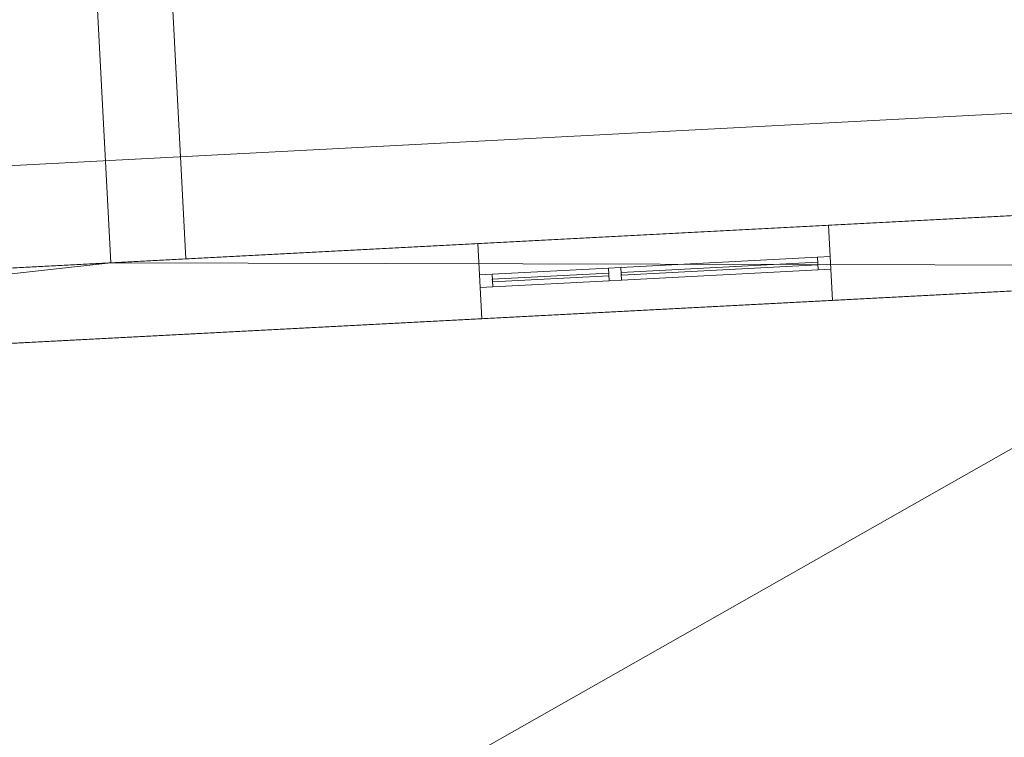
# Model space of a CAD drawing. Header units: millimetres. Extents: x -430348 to -225823, y -86243 to 5084.
# Tile 220 of 256: x -386947 to -383020, y -57831 to -54967. Entities that reach past the tile are written whole.
import ezdxf

# ---------------------------------------------------------------- set-up
doc = ezdxf.new("R2010")
doc.units = ezdxf.units.MM
for name, color, linetype, lineweight in [('A-GLAZ-CURT', 52, 'Continuous', 9), ('A-GLAZ-CWMG', 51, 'Continuous', 9), ('A-ROOF', 132, 'Continuous', 9), ('A-WALL', 113, 'Continuous', 9)]:
    doc.layers.add(name, color=color, linetype=linetype, lineweight=lineweight)

# ---------------------------------------------------------------- blocks, each defined once
blk = doc.blocks.new('System Panel - Glazed-566654-_3D_ Copy 1')
at = {"layer": 'A-GLAZ-CURT', "transparency": 33554471}
mesh = blk.add_polyface(dxfattribs=at)
corners = [(-392.5, 5), (-392.5, 5, 885), (392.5, 5, 885), (392.5, 5)]
mesh.append_faces([[corners[k] for k in face] for face in [(2, 3, 0, 1)]])
mesh = blk.add_polyface(dxfattribs=at)
corners = [(392.5, -5), (-392.5, -5), (-392.5, 5), (392.5, 5)]
mesh.append_faces([[corners[k] for k in face] for face in [(3, 0, 1, 2)]])
mesh = blk.add_polyface(dxfattribs=at)
corners = [(-392.5, -5, 885), (392.5, -5, 885), (392.5, 5, 885), (-392.5, 5, 885)]
mesh.append_faces([[corners[k] for k in face] for face in [(3, 0, 1, 2)]])
mesh = blk.add_polyface(dxfattribs=at)
corners = [(-392.5, -5), (-392.5, -5, 885), (-392.5, 5, 885), (-392.5, 5)]
mesh.append_faces([[corners[k] for k in face] for face in [(0, 1, 2, 3)]])
mesh = blk.add_polyface(dxfattribs=at)
corners = [(392.5, -5, 885), (392.5, -5), (392.5, 5), (392.5, 5, 885)]
mesh.append_faces([[corners[k] for k in face] for face in [(0, 1, 2, 3)]])
mesh = blk.add_polyface(dxfattribs=at)
corners = [(-392.5, -5), (392.5, -5), (392.5, -5, 885), (-392.5, -5, 885)]
mesh.append_faces([[corners[k] for k in face] for face in [(2, 3, 0, 1)]])
blk = doc.blocks.new('System Panel - Glazed-566656-_3D_ Copy 1')
at = {"layer": 'A-GLAZ-CURT', "transparency": 33554471}
mesh = blk.add_polyface(dxfattribs=at)
corners = [(-232.5, 5), (-232.5, 5, 910), (-232.5, 5, 1100), (232.5, 5, 1100), (232.5, 5, 910), (232.5, 5)]
mesh.append_faces([[corners[k] for k in face] for face in [(3, 4, 1, 2)]], dxfattribs={"vtx1": -1})
mesh.append_faces([[corners[k] for k in face] for face in [(4, 5, 0, 1)]], dxfattribs={"vtx3": -1})
mesh = blk.add_polyface(dxfattribs=at)
corners = [(232.5, -5), (-232.5, -5), (-232.5, 5), (232.5, 5)]
mesh.append_faces([[corners[k] for k in face] for face in [(0, 1, 2, 3)]])
mesh = blk.add_polyface(dxfattribs=at)
corners = [(-232.5, -5, 1100), (232.5, -5, 1100), (232.5, 5, 1100), (-232.5, 5, 1100)]
mesh.append_faces([[corners[k] for k in face] for face in [(0, 1, 2, 3)]])
mesh = blk.add_polyface(dxfattribs=at)
corners = [(-232.5, -5, 910), (-232.5, -5, 1100), (-232.5, 5, 1100), (-232.5, 5, 910)]
mesh.append_faces([[corners[k] for k in face] for face in [(0, 1, 2, 3)]])
mesh = blk.add_polyface(dxfattribs=at)
corners = [(-232.5, -5), (-232.5, -5, 910), (-232.5, 5, 910), (-232.5, 5)]
mesh.append_faces([[corners[k] for k in face] for face in [(0, 1, 2, 3)]])
mesh = blk.add_polyface(dxfattribs=at)
corners = [(232.5, -5, 910), (232.5, -5), (232.5, 5), (232.5, 5, 910)]
mesh.append_faces([[corners[k] for k in face] for face in [(0, 1, 2, 3)]])
mesh = blk.add_polyface(dxfattribs=at)
corners = [(232.5, -5, 1100), (232.5, -5, 910), (232.5, 5, 910), (232.5, 5, 1100)]
mesh.append_faces([[corners[k] for k in face] for face in [(0, 1, 2, 3)]])
mesh = blk.add_polyface(dxfattribs=at)
corners = [(-232.5, -5), (232.5, -5), (232.5, -5, 910), (232.5, -5, 1100), (-232.5, -5, 1100), (-232.5, -5, 910)]
mesh.append_faces([[corners[k] for k in face] for face in [(4, 5, 2, 3)]], dxfattribs={"vtx1": -1})
mesh.append_faces([[corners[k] for k in face] for face in [(5, 0, 1, 2)]], dxfattribs={"vtx3": -1})
blk = doc.blocks.new('System Panel - Glazed-566657-_3D_ Copy 1')
at = {"layer": 'A-GLAZ-CURT', "transparency": 33554471}
mesh = blk.add_polyface(dxfattribs=at)
corners = [(-392.5, 5), (-392.5, 5, 165), (392.5, 5, 165), (392.5, 5)]
mesh.append_faces([[corners[k] for k in face] for face in [(2, 3, 0, 1)]])
mesh = blk.add_polyface(dxfattribs=at)
corners = [(392.5, -5), (-392.5, -5), (-392.5, 5), (392.5, 5)]
mesh.append_faces([[corners[k] for k in face] for face in [(3, 0, 1, 2)]])
mesh = blk.add_polyface(dxfattribs=at)
corners = [(-392.5, -5, 165), (392.5, -5, 165), (392.5, 5, 165), (-392.5, 5, 165)]
mesh.append_faces([[corners[k] for k in face] for face in [(3, 0, 1, 2)]])
mesh = blk.add_polyface(dxfattribs=at)
corners = [(-392.5, -5), (-392.5, -5, 165), (-392.5, 5, 165), (-392.5, 5)]
mesh.append_faces([[corners[k] for k in face] for face in [(0, 1, 2, 3)]])
mesh = blk.add_polyface(dxfattribs=at)
corners = [(392.5, -5, 165), (392.5, -5), (392.5, 5), (392.5, 5, 165)]
mesh.append_faces([[corners[k] for k in face] for face in [(0, 1, 2, 3)]])
mesh = blk.add_polyface(dxfattribs=at)
corners = [(-392.5, -5), (392.5, -5), (392.5, -5, 165), (-392.5, -5, 165)]
mesh.append_faces([[corners[k] for k in face] for face in [(2, 3, 0, 1)]])
blk = doc.blocks.new('Rectangular Mullion - 50mm x 50mm-531383-_3D_ Copy 1')
at = {"layer": 'A-GLAZ-CWMG'}
mesh = blk.add_polyface(dxfattribs=at)
corners = [(0, 25), (-50, 25), (-50, -25), (0, -25)]
mesh.append_faces([[corners[k] for k in face] for face in [(3, 0, 1, 2)]])
mesh = blk.add_polyface(dxfattribs=at)
corners = [(-50, 25), (0, 25), (0, 25, -240), (-50, 25, -240)]
mesh.append_faces([[corners[k] for k in face] for face in [(0, 1, 2, 3)]])
mesh = blk.add_polyface(dxfattribs=at)
corners = [(-50, -25), (-50, 25), (-50, 25, -240), (-50, -25, -240)]
mesh.append_faces([[corners[k] for k in face] for face in [(3, 0, 1, 2)]])
mesh = blk.add_polyface(dxfattribs=at)
corners = [(0, 25), (0, -25), (0, -25, -240), (0, 25, -240)]
mesh.append_faces([[corners[k] for k in face] for face in [(3, 0, 1, 2)]])
mesh = blk.add_polyface(dxfattribs=at)
corners = [(0, -25), (-50, -25), (-50, -25, -240), (0, -25, -240)]
mesh.append_faces([[corners[k] for k in face] for face in [(0, 1, 2, 3)]])
blk = doc.blocks.new('Rectangular Mullion - 50mm x 50mm-284655-_3D_ Copy 1')
at = {"layer": 'A-GLAZ-CWMG'}
mesh = blk.add_polyface(dxfattribs=at)
corners = [(0, 25), (-50, 25), (-50, -25), (0, -25)]
mesh.append_faces([[corners[k] for k in face] for face in [(3, 0, 1, 2)]])
mesh = blk.add_polyface(dxfattribs=at)
corners = [(0, 25, -465), (0, -25, -465), (-50, -25, -465), (-50, 25, -465)]
mesh.append_faces([[corners[k] for k in face] for face in [(3, 0, 1, 2)]])
mesh = blk.add_polyface(dxfattribs=at)
corners = [(-50, 25), (0, 25), (0, 25, -465), (-50, 25, -465)]
mesh.append_faces([[corners[k] for k in face] for face in [(0, 1, 2, 3)]])
mesh = blk.add_polyface(dxfattribs=at)
corners = [(-50, -25), (-50, 25), (-50, 25, -465), (-50, -25, -465)]
mesh.append_faces([[corners[k] for k in face] for face in [(0, 1, 2, 3)]])
mesh = blk.add_polyface(dxfattribs=at)
corners = [(0, 25), (0, -25), (0, -25, -465), (0, 25, -465)]
mesh.append_faces([[corners[k] for k in face] for face in [(0, 1, 2, 3)]])
mesh = blk.add_polyface(dxfattribs=at)
corners = [(0, -25), (-50, -25), (-50, -25, -465), (0, -25, -465)]
mesh.append_faces([[corners[k] for k in face] for face in [(0, 1, 2, 3)]])
blk = doc.blocks.new('Rectangular Mullion - 50mm x 50mm-566684-_3D_ Copy 1')
at = {"layer": 'A-GLAZ-CWMG'}
mesh = blk.add_polyface(dxfattribs=at)
corners = [(0, 25), (-50, 25), (-50, -25), (0, -25)]
mesh.append_faces([[corners[k] for k in face] for face in [(2, 3, 0, 1)]])
mesh = blk.add_polyface(dxfattribs=at)
corners = [(-50, 25), (0, 25), (0, 25, -960), (-50, 25, -960)]
mesh.append_faces([[corners[k] for k in face] for face in [(0, 1, 2, 3)]])
mesh = blk.add_polyface(dxfattribs=at)
corners = [(-50, -25), (-50, 25), (-50, 25, -960), (-50, -25, -960)]
mesh.append_faces([[corners[k] for k in face] for face in [(0, 1, 2, 3)]])
mesh = blk.add_polyface(dxfattribs=at)
corners = [(0, 25), (0, -25), (0, -25, -960), (0, 25, -960)]
mesh.append_faces([[corners[k] for k in face] for face in [(0, 1, 2, 3)]])
mesh = blk.add_polyface(dxfattribs=at)
corners = [(0, -25), (-50, -25), (-50, -25, -960), (0, -25, -960)]
mesh.append_faces([[corners[k] for k in face] for face in [(0, 1, 2, 3)]])
blk = doc.blocks.new('Rectangular Mullion - 50mm x 50mm-543630-_3D_ Copy 1')
at = {"layer": 'A-GLAZ-CWMG'}
mesh = blk.add_polyface(dxfattribs=at)
corners = [(0, 25), (-50, 25), (-50, -25), (0, -25)]
mesh.append_faces([[corners[k] for k in face] for face in [(2, 3, 0, 1)]])
mesh = blk.add_polyface(dxfattribs=at)
corners = [(0, 25, -785), (0, -25, -785), (-50, -25, -785), (-50, 25, -785)]
mesh.append_faces([[corners[k] for k in face] for face in [(0, 1, 2, 3)]])
mesh = blk.add_polyface(dxfattribs=at)
corners = [(-50, 25), (0, 25), (0, 25, -785), (-50, 25, -785)]
mesh.append_faces([[corners[k] for k in face] for face in [(3, 0, 1, 2)]])
mesh = blk.add_polyface(dxfattribs=at)
corners = [(-50, -25), (-50, 25), (-50, 25, -785), (-50, -25, -785)]
mesh.append_faces([[corners[k] for k in face] for face in [(3, 0, 1, 2)]])
mesh = blk.add_polyface(dxfattribs=at)
corners = [(0, 25), (0, -25), (0, -25, -785), (0, 25, -785)]
mesh.append_faces([[corners[k] for k in face] for face in [(3, 0, 1, 2)]])
mesh = blk.add_polyface(dxfattribs=at)
corners = [(0, -25), (-50, -25), (-50, -25, -785), (0, -25, -785)]
mesh.append_faces([[corners[k] for k in face] for face in [(3, 0, 1, 2)]])
blk = doc.blocks.new('Rectangular Mullion - 50mm x 50mm-566653-_3D_ Copy 1')
at = {"layer": 'A-GLAZ-CWMG'}
mesh = blk.add_polyface(dxfattribs=at)
corners = [(25, 25), (-25, 25), (-25, -25), (25, -25)]
mesh.append_faces([[corners[k] for k in face] for face in [(2, 3, 0, 1)]])
mesh = blk.add_polyface(dxfattribs=at)
corners = [(-25, 25), (25, 25), (25, 25, -960), (-25, 25, -960)]
mesh.append_faces([[corners[k] for k in face] for face in [(0, 1, 2, 3)]])
mesh = blk.add_polyface(dxfattribs=at)
corners = [(-25, -25), (-25, 25), (-25, 25, -960), (-25, -25, -960)]
mesh.append_faces([[corners[k] for k in face] for face in [(0, 1, 2, 3)]])
mesh = blk.add_polyface(dxfattribs=at)
corners = [(25, 25), (25, -25), (25, -25, -960), (25, 25, -960)]
mesh.append_faces([[corners[k] for k in face] for face in [(0, 1, 2, 3)]])
mesh = blk.add_polyface(dxfattribs=at)
corners = [(25, -25), (-25, -25), (-25, -25, -960), (25, -25, -960)]
mesh.append_faces([[corners[k] for k in face] for face in [(0, 1, 2, 3)]])
blk = doc.blocks.new('Rectangular Mullion - 50mm x 50mm-543633-_3D_ Copy 1')
at = {"layer": 'A-GLAZ-CWMG'}
mesh = blk.add_polyface(dxfattribs=at)
corners = [(25, 25), (-25, 25), (-25, -25), (25, -25)]
mesh.append_faces([[corners[k] for k in face] for face in [(2, 3, 0, 1)]])
mesh = blk.add_polyface(dxfattribs=at)
corners = [(25, 25, -785), (25, -25, -785), (-25, -25, -785), (-25, 25, -785)]
mesh.append_faces([[corners[k] for k in face] for face in [(0, 1, 2, 3)]])
mesh = blk.add_polyface(dxfattribs=at)
corners = [(-25, 25), (25, 25), (25, 25, -785), (-25, 25, -785)]
mesh.append_faces([[corners[k] for k in face] for face in [(3, 0, 1, 2)]])
mesh = blk.add_polyface(dxfattribs=at)
corners = [(-25, -25), (-25, 25), (-25, 25, -785), (-25, -25, -785)]
mesh.append_faces([[corners[k] for k in face] for face in [(3, 0, 1, 2)]])
mesh = blk.add_polyface(dxfattribs=at)
corners = [(25, 25), (25, -25), (25, -25, -785), (25, 25, -785)]
mesh.append_faces([[corners[k] for k in face] for face in [(3, 0, 1, 2)]])
mesh = blk.add_polyface(dxfattribs=at)
corners = [(25, -25), (-25, -25), (-25, -25, -785), (25, -25, -785)]
mesh.append_faces([[corners[k] for k in face] for face in [(3, 0, 1, 2)]])
blk = doc.blocks.new('Rectangular Mullion - 50mm x 50mm-284659-_3D_ Copy 1')
at = {"layer": 'A-GLAZ-CWMG'}
mesh = blk.add_polyface(dxfattribs=at)
corners = [(0, 25), (-50, 25), (-50, -25), (0, -25)]
mesh.append_faces([[corners[k] for k in face] for face in [(2, 3, 0, 1)]])
mesh = blk.add_polyface(dxfattribs=at)
corners = [(0, 25, -465), (0, -25, -465), (-50, -25, -465), (-50, 25, -465)]
mesh.append_faces([[corners[k] for k in face] for face in [(0, 1, 2, 3)]])
mesh = blk.add_polyface(dxfattribs=at)
corners = [(-50, 25), (0, 25), (0, 25, -465), (-50, 25, -465)]
mesh.append_faces([[corners[k] for k in face] for face in [(0, 1, 2, 3)]])
mesh = blk.add_polyface(dxfattribs=at)
corners = [(-50, -25), (-50, 25), (-50, 25, -465), (-50, -25, -465)]
mesh.append_faces([[corners[k] for k in face] for face in [(0, 1, 2, 3)]])
mesh = blk.add_polyface(dxfattribs=at)
corners = [(0, 25), (0, -25), (0, -25, -465), (0, 25, -465)]
mesh.append_faces([[corners[k] for k in face] for face in [(0, 1, 2, 3)]])
mesh = blk.add_polyface(dxfattribs=at)
corners = [(0, -25), (-50, -25), (-50, -25, -465), (0, -25, -465)]
mesh.append_faces([[corners[k] for k in face] for face in [(0, 1, 2, 3)]])
blk = doc.blocks.new('Rectangular Mullion - 50mm x 50mm-531385-_3D_ Copy 1')
at = {"layer": 'A-GLAZ-CWMG'}
mesh = blk.add_polyface(dxfattribs=at)
corners = [(0, 25, -240), (0, -25, -240), (-50, -25, -240), (-50, 25, -240)]
mesh.append_faces([[corners[k] for k in face] for face in [(3, 0, 1, 2)]])
mesh = blk.add_polyface(dxfattribs=at)
corners = [(-50, 25), (0, 25), (0, 25, -240), (-50, 25, -240)]
mesh.append_faces([[corners[k] for k in face] for face in [(0, 1, 2, 3)]])
mesh = blk.add_polyface(dxfattribs=at)
corners = [(-50, -25), (-50, 25), (-50, 25, -240), (-50, -25, -240)]
mesh.append_faces([[corners[k] for k in face] for face in [(3, 0, 1, 2)]])
mesh = blk.add_polyface(dxfattribs=at)
corners = [(0, 25), (0, -25), (0, -25, -240), (0, 25, -240)]
mesh.append_faces([[corners[k] for k in face] for face in [(3, 0, 1, 2)]])
mesh = blk.add_polyface(dxfattribs=at)
corners = [(0, -25), (-50, -25), (-50, -25, -240), (0, -25, -240)]
mesh.append_faces([[corners[k] for k in face] for face in [(0, 1, 2, 3)]])
blk = doc.blocks.new('Rectangular Mullion - 50mm x 50mm-543623-_3D_ Copy 1')
at = {"layer": 'A-GLAZ-CWMG'}
mesh = blk.add_polyface(dxfattribs=at)
corners = [(0, 25), (-50, 25), (-50, -25), (0, -25)]
mesh.append_faces([[corners[k] for k in face] for face in [(3, 0, 1, 2)]])
mesh = blk.add_polyface(dxfattribs=at)
corners = [(0, 25, -785), (0, -25, -785), (-50, -25, -785), (-50, 25, -785)]
mesh.append_faces([[corners[k] for k in face] for face in [(3, 0, 1, 2)]])
mesh = blk.add_polyface(dxfattribs=at)
corners = [(-50, 25), (0, 25), (0, 25, -785), (-50, 25, -785)]
mesh.append_faces([[corners[k] for k in face] for face in [(3, 0, 1, 2)]])
mesh = blk.add_polyface(dxfattribs=at)
corners = [(-50, -25), (-50, 25), (-50, 25, -785), (-50, -25, -785)]
mesh.append_faces([[corners[k] for k in face] for face in [(0, 1, 2, 3)]])
mesh = blk.add_polyface(dxfattribs=at)
corners = [(0, 25), (0, -25), (0, -25, -785), (0, 25, -785)]
mesh.append_faces([[corners[k] for k in face] for face in [(0, 1, 2, 3)]])
mesh = blk.add_polyface(dxfattribs=at)
corners = [(0, -25), (-50, -25), (-50, -25, -785), (0, -25, -785)]
mesh.append_faces([[corners[k] for k in face] for face in [(3, 0, 1, 2)]])
blk = doc.blocks.new('Rectangular Mullion - 50mm x 50mm-494522-_3D_ Copy 1')
at = {"layer": 'A-GLAZ-CWMG'}
mesh = blk.add_polyface(dxfattribs=at)
corners = [(0, 25, -960), (0, -25, -960), (-50, -25, -960), (-50, 25, -960)]
mesh.append_faces([[corners[k] for k in face] for face in [(0, 1, 2, 3)]])
mesh = blk.add_polyface(dxfattribs=at)
corners = [(-50, 25), (0, 25), (0, 25, -960), (-50, 25, -960)]
mesh.append_faces([[corners[k] for k in face] for face in [(0, 1, 2, 3)]])
mesh = blk.add_polyface(dxfattribs=at)
corners = [(-50, -25), (-50, 25), (-50, 25, -960), (-50, -25, -960)]
mesh.append_faces([[corners[k] for k in face] for face in [(0, 1, 2, 3)]])
mesh = blk.add_polyface(dxfattribs=at)
corners = [(0, 25), (0, -25), (0, -25, -960), (0, 25, -960)]
mesh.append_faces([[corners[k] for k in face] for face in [(0, 1, 2, 3)]])
mesh = blk.add_polyface(dxfattribs=at)
corners = [(0, -25), (-50, -25), (-50, -25, -960), (0, -25, -960)]
mesh.append_faces([[corners[k] for k in face] for face in [(0, 1, 2, 3)]])
blk = doc.blocks.new('Rectangular Mullion - 50mm x 50mm-531375-_3D_ Copy 1')
at = {"layer": 'A-GLAZ-CWMG'}
mesh = blk.add_polyface(dxfattribs=at)
corners = [(25, 25, -240), (25, -25, -240), (-25, -25, -240), (-25, 25, -240)]
mesh.append_faces([[corners[k] for k in face] for face in [(0, 1, 2, 3)]])
mesh = blk.add_polyface(dxfattribs=at)
corners = [(-25, 25), (25, 25), (25, 25, -240), (-25, 25, -240)]
mesh.append_faces([[corners[k] for k in face] for face in [(0, 1, 2, 3)]])
mesh = blk.add_polyface(dxfattribs=at)
corners = [(-25, -25), (-25, 25), (-25, 25, -240), (-25, -25, -240)]
mesh.append_faces([[corners[k] for k in face] for face in [(0, 1, 2, 3)]])
mesh = blk.add_polyface(dxfattribs=at)
corners = [(25, 25), (25, -25), (25, -25, -240), (25, 25, -240)]
mesh.append_faces([[corners[k] for k in face] for face in [(0, 1, 2, 3)]])
mesh = blk.add_polyface(dxfattribs=at)
corners = [(25, -25), (-25, -25), (-25, -25, -240), (25, -25, -240)]
mesh.append_faces([[corners[k] for k in face] for face in [(0, 1, 2, 3)]])

msp = doc.modelspace()

# ---------------------------------------------------------------- block references
at = {"layer": 'A-GLAZ-CURT', "transparency": 33554471, "rotation": 182.9999999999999}
for name, p in [('System Panel - Glazed-566654-_3D_ Copy 1', (-384155.3, -55960.1, 63000.9)), ('System Panel - Glazed-566657-_3D_ Copy 1', (-384155.3, -55960.1, 63935.9)), ('System Panel - Glazed-566656-_3D_ Copy 1', (-384829.4, -55995.5, 63000.9))]:
    msp.add_blockref(name, p, dxfattribs=at)
at = {"layer": 'A-GLAZ-CWMG', "extrusion": (0.99863, 0.052336, 0), "rotation": 270}
for name, p in [('Rectangular Mullion - 50mm x 50mm-543630-_3D_ Copy 1', (-35778.3, 62950.9, -386165.1)), ('Rectangular Mullion - 50mm x 50mm-284659-_3D_ Copy 1', (-35778.3, 62950.9, -387000.1))]:
    msp.add_blockref(name, p, dxfattribs=at)
at = {"layer": 'A-GLAZ-CWMG', "extrusion": (-0.99863, -0.052336, 0), "rotation": 90}
for name, p in [('Rectangular Mullion - 50mm x 50mm-543633-_3D_ Copy 1', (35778.3, 63910.9, 386950.1)), ('Rectangular Mullion - 50mm x 50mm-543623-_3D_ Copy 1', (35778.3, 64150.9, 386950.1)), ('Rectangular Mullion - 50mm x 50mm-284655-_3D_ Copy 1', (35778.3, 64150.9, 387465.1))]:
    msp.add_blockref(name, p, dxfattribs=at)
at = {"layer": 'A-GLAZ-CWMG', "rotation": 2.999999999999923}
for name, p in [('Rectangular Mullion - 50mm x 50mm-531383-_3D_ Copy 1', (-383713.5, -55937, 64150.9)), ('Rectangular Mullion - 50mm x 50mm-494522-_3D_ Copy 1', (-383713.5, -55937, 63910.9))]:
    msp.add_blockref(name, p, dxfattribs=at)
at = {"layer": 'A-GLAZ-CWMG', "extrusion": (0, 0, -1), "rotation": 357.0000000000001}
for name, p in [('Rectangular Mullion - 50mm x 50mm-566653-_3D_ Copy 1', (384572.3, -55982, -62950.9)), ('Rectangular Mullion - 50mm x 50mm-531375-_3D_ Copy 1', (384572.3, -55982, -63910.9)), ('Rectangular Mullion - 50mm x 50mm-566684-_3D_ Copy 1', (385111.5, -56010.2, -62950.9)), ('Rectangular Mullion - 50mm x 50mm-531385-_3D_ Copy 1', (385111.5, -56010.2, -63910.9))]:
    msp.add_blockref(name, p, dxfattribs=at)

# ---------------------------------------------------------------- meshes
at = {"layer": 'A-ROOF'}
mesh = msp.add_polyface(dxfattribs=at)
corners = [(-386583.7, -55937.2, 61986.3), (-386771.6, -52352.1, 61860.9), (-382011.8, -52102.6, 61860.9), (-381823.9, -55687.7, 61986.3)]
mesh.append_faces([[corners[k] for k in face] for face in [(2, 3, 0, 1)]])
mesh = msp.add_polyface(dxfattribs=at)
corners = [(-386771.6, -52352.1, 61961), (-386583.7, -55937.2, 62086.3), (-381823.9, -55687.7, 62086.3), (-382011.8, -52102.6, 61961)]
mesh.append_faces([[corners[k] for k in face] for face in [(1, 2, 3, 0)]])
mesh = msp.add_polyface(dxfattribs=at)
corners = [(-386583.7, -55937.2, 62086.3), (-386771.6, -52352.1, 61961), (-386771.6, -52352.1, 61860.9), (-386583.7, -55937.2, 61986.3)]
mesh.append_faces([[corners[k] for k in face] for face in [(1, 2, 3, 0)]])
mesh = msp.add_polyface(dxfattribs=at)
corners = [(-401332.4, -59842.4, 66627), (-405048.8, -56496.1, 64150.9), (-380392.7, -55203.9, 64150.9), (-383738.9, -58920.3, 66627), (-385912.4, -59034.2, 66627), (-385947.8, -58358.1, 66152.9), (-386845.4, -58405.2, 66152.9), (-386809.9, -59081.3, 66627), (-398308.5, -59683.9, 66627), (-398341.5, -59053.1, 66184.7), (-399220.3, -59099.2, 66184.7), (-399187.3, -59729.9, 66627)]
mesh.append_faces([[corners[k] for k in face] for face in [(5, 2, 3, 4)]], dxfattribs={"vtx0": -1})
mesh.append_faces([[corners[k] for k in face] for face in [(10, 1, 9)]], dxfattribs={"vtx0": -1, "vtx1": -1})
mesh.append_faces([[corners[k] for k in face] for face in [(2, 5, 6, 1)]], dxfattribs={"vtx0": -1, "vtx2": -1})
mesh.append_faces([[corners[k] for k in face] for face in [(0, 1, 10, 11)]], dxfattribs={"vtx1": -1})
mesh.append_faces([[corners[k] for k in face] for face in [(6, 7, 9, 1)]], dxfattribs={"vtx1": -1, "vtx2": -1, "vtx3": -1})
mesh.append_faces([[corners[k] for k in face] for face in [(7, 8, 9)]], dxfattribs={"vtx2": -1})
mesh = msp.add_polyface(dxfattribs=at)
corners = [(-405048.8, -56496.1, 64273), (-401332.4, -59842.4, 66749), (-399187.3, -59729.9, 66749), (-399220.3, -59099.2, 66306.8), (-398341.5, -59053.1, 66306.8), (-398308.5, -59683.9, 66749), (-386809.9, -59081.3, 66749), (-386845.4, -58405.2, 66275), (-385947.8, -58358.1, 66275), (-385912.4, -59034.2, 66749), (-383738.9, -58920.3, 66749), (-380392.7, -55203.9, 64273)]
mesh.append_faces([[corners[k] for k in face] for face in [(3, 0, 1, 2)]], dxfattribs={"vtx0": -1})
mesh.append_faces([[corners[k] for k in face] for face in [(0, 3, 4, 7)]], dxfattribs={"vtx0": -1, "vtx2": -1, "vtx3": -1})
mesh.append_faces([[corners[k] for k in face] for face in [(10, 11, 8, 9), (6, 7, 4, 5)]], dxfattribs={"vtx1": -1})
mesh.append_faces([[corners[k] for k in face] for face in [(7, 8, 11, 0)]], dxfattribs={"vtx1": -1, "vtx3": -1})
mesh = msp.add_polyface(dxfattribs=at)
corners = [(-405048.8, -56496.1, 64273), (-380392.7, -55203.9, 64273), (-380392.7, -55203.9, 64150.9), (-405048.8, -56496.1, 64150.9)]
mesh.append_faces([[corners[k] for k in face] for face in [(1, 2, 3, 0)]])
mesh = msp.add_polyface(dxfattribs=at)
corners = [(-380022.5, -62266.6, 64150.9), (-383738.9, -58920.3, 66627), (-380392.7, -55203.9, 64150.9)]
mesh.append_faces([[corners[k] for k in face] for face in [(1, 2, 0)]])
mesh = msp.add_polyface(dxfattribs=at)
corners = [(-383738.9, -58920.3, 66749), (-380022.5, -62266.6, 64273), (-380392.7, -55203.9, 64273)]
mesh.append_faces([[corners[k] for k in face] for face in [(1, 2, 0)]])
mesh = msp.add_polyface(dxfattribs=at)
corners = [(-381823.9, -55687.7, 62086.3), (-386583.7, -55937.2, 62086.3), (-386583.7, -55937.2, 61986.3), (-381823.9, -55687.7, 61986.3)]
mesh.append_faces([[corners[k] for k in face] for face in [(1, 2, 3, 0)]])
at = {"layer": 'A-WALL'}
mesh = msp.add_polyface(dxfattribs=at)
corners = [(-386583.7, -55937.2, 57947.5), (-386743.8, -52881.4, 57947.5), (-386444.2, -52865.7, 57947.5), (-386284.1, -55921.5, 57947.5)]
mesh.append_faces([[corners[k] for k in face] for face in [(0, 1, 2, 3)]])
mesh = msp.add_polyface(dxfattribs=at)
corners = [(-386743.8, -52881.4, 61879.4), (-386583.7, -55937.2, 61986.3), (-386284.1, -55921.5, 61986.3), (-386444.2, -52865.7, 61879.4)]
mesh.append_faces([[corners[k] for k in face] for face in [(1, 2, 3, 0)]])
mesh = msp.add_polyface(dxfattribs=at)
corners = [(-386743.8, -52881.4, 57947.5), (-386583.7, -55937.2, 57947.5), (-386583.7, -55937.2, 61986.3), (-386743.8, -52881.4, 61879.4)]
mesh.append_faces([[corners[k] for k in face] for face in [(3, 0, 1, 2)]])
mesh = msp.add_polyface(dxfattribs=at)
corners = [(-386444.2, -52865.7, 57947.5), (-386444.2, -52865.7, 61879.4), (-386284.1, -55921.5, 61986.3), (-386284.1, -55921.5, 57947.5)]
mesh.append_faces([[corners[k] for k in face] for face in [(1, 2, 3, 0)]])
mesh = msp.add_polyface(dxfattribs=at)
corners = [(-381121.2, -55650.9, 57947.5), (-381990, -55696.5, 57947.5), (-382289.6, -55712.2, 57947.5), (-386284.1, -55921.5, 57947.5), (-386583.7, -55937.2, 57947.5), (-393360.4, -56292.3, 57947.5), (-393560.1, -56302.8, 57947.5), (-400651.5, -56674.5, 57947.5), (-400951.1, -56690.2, 57947.5), (-404236.6, -56862.3, 57947.5), (-404236.6, -56862.3, 64436.8), (-381121.2, -55650.9, 64436.8), (-387043.1, -55961.3, 60670.9), (-387043.1, -55961.3, 61644.3), (-387842, -56003.1, 61644.3), (-387842, -56003.1, 60670.9), (-383721.3, -55787.2, 62950.9), (-383721.3, -55787.2, 64150.9), (-385119.4, -55860.5, 64150.9), (-385119.4, -55860.5, 62950.9), (-381224.7, -55656.3, 62950.9), (-381224.7, -55656.3, 64150.9), (-382123.5, -55703.4, 64150.9), (-382123.5, -55703.4, 62950.9), (-388015.4, -56012.2, 62950.9), (-388015.4, -56012.2, 64150.9), (-389213.8, -56075, 64150.9), (-389213.8, -56075, 62950.9), (-392411.7, -56242.6, 62950.9), (-392411.7, -56242.6, 64150.9), (-392970.9, -56271.9, 64150.9), (-392970.9, -56271.9, 62950.9), (-396114.3, -56436.7, 62950.9), (-396114.3, -56436.7, 64150.9), (-397502.4, -56509.4, 64150.9), (-397502.4, -56509.4, 62950.9), (-400298.6, -56656, 62950.9), (-400298.6, -56656, 64150.9), (-401596.8, -56724, 64150.9), (-401596.8, -56724, 62950.9), (-403294.4, -56813, 62950.9), (-403294.4, -56813, 64150.9), (-404093.3, -56854.8, 64150.9), (-404093.3, -56854.8, 62950.9), (-393667.7, -56308.4, 62950.9), (-393667.7, -56308.4, 64150.9), (-394506.5, -56352.4, 64150.9), (-394506.5, -56352.4, 62950.9), (-390891.5, -56163, 62950.9), (-390891.5, -56163, 64150.9), (-391730.3, -56206.9, 64150.9), (-391730.3, -56206.9, 62950.9), (-392491.6, -56246.8, 61343.5), (-392491.6, -56246.8, 61763.5), (-392891.1, -56267.7, 61763.5), (-392891.1, -56267.7, 61343.5), (-395305.4, -56394.3, 60390.9), (-395305.4, -56394.3, 61690.9), (-396104.3, -56436.1, 61690.9), (-396104.3, -56436.1, 60390.9), (-397582.3, -56513.6, 60684.3), (-397582.3, -56513.6, 61684.3), (-398341.2, -56553.4, 61684.3), (-398341.2, -56553.4, 60684.3), (-399439.7, -56610.9, 60684.3), (-399439.7, -56610.9, 61684.3), (-400198.7, -56650.7, 61684.3), (-400198.7, -56650.7, 60684.3), (-391226.7, -56180.5, 61051.1), (-391226.7, -56180.5, 61471.1), (-391626.1, -56201.5, 61471.1), (-391626.1, -56201.5, 61051.1), (-393117.3, -56279.6, 61210.9), (-393117.3, -56279.6, 59270.9), (-392278.5, -56235.6, 59270.9), (-392278.5, -56235.6, 61210.9), (-393667.7, -56308.4, 59491.3), (-393667.7, -56308.4, 61511.3), (-394466.6, -56350.3, 61511.3), (-394466.6, -56350.3, 59491.3), (-381224.7, -55656.3, 60751.3), (-381224.7, -55656.3, 61511.3), (-381823.9, -55687.7, 61511.3), (-381823.9, -55687.7, 60751.3)]
mesh.append_faces([[corners[k] for k in face] for face in [(27, 69, 48), (50, 29, 11, 49), (24, 19, 13), (70, 53, 51)]], dxfattribs={"vtx0": -1, "vtx1": -1, "vtx2": -1})
mesh.append_faces([[corners[k] for k in face] for face in [(67, 9, 40, 39)]], dxfattribs={"vtx0": -1, "vtx1": -1, "vtx2": -1, "vtx3": -1})
mesh.append_faces([[corners[k] for k in face] for face in [(19, 83, 12, 13), (27, 14, 68, 69), (79, 6, 59, 56), (44, 54, 77, 78), (32, 47, 57, 58), (10, 30, 45, 46), (10, 46, 33, 34)]], dxfattribs={"vtx0": -1, "vtx1": -1, "vtx3": -1})
mesh.append_faces([[corners[k] for k in face] for face in [(83, 2, 3), (0, 80, 81, 11), (20, 81, 82, 23), (71, 74, 75, 70), (74, 71, 68), (24, 13, 14, 27), (19, 24, 25, 18), (23, 16, 17, 22), (51, 28, 29, 50), (49, 26, 27, 48), (63, 64, 65, 62), (10, 42, 43, 9), (9, 43, 40)]], dxfattribs={"vtx0": -1, "vtx2": -1})
mesh.append_faces([[corners[k] for k in face] for face in [(68, 14, 15, 74), (75, 52, 53, 70), (11, 21, 22, 17), (11, 17, 18, 25), (11, 25, 26, 49), (6, 79, 76, 73), (7, 67, 64, 63), (35, 61, 62, 65), (7, 63, 60, 59), (36, 34, 35, 65)]], dxfattribs={"vtx0": -1, "vtx2": -1, "vtx3": -1})
mesh.append_faces([[corners[k] for k in face] for face in [(83, 0, 1, 2)]], dxfattribs={"vtx0": -1, "vtx3": -1})
mesh.append_faces([[corners[k] for k in face] for face in [(83, 80, 0), (4, 5, 74), (19, 16, 83), (6, 7, 59), (8, 9, 67, 7), (65, 66, 36), (36, 37, 34)]], dxfattribs={"vtx1": -1, "vtx2": -1})
mesh.append_faces([[corners[k] for k in face] for face in [(3, 4, 12, 83), (82, 83, 16, 23), (15, 12, 4, 74), (20, 21, 11, 81), (53, 54, 28, 51), (31, 28, 54, 44), (54, 55, 72, 77), (47, 44, 78, 57), (35, 32, 58, 61), (37, 38, 10, 34), (41, 42, 10, 38)]], dxfattribs={"vtx1": -1, "vtx2": -1, "vtx3": -1})
mesh.append_faces([[corners[k] for k in face] for face in [(75, 72, 55, 52), (69, 70, 51, 48), (10, 11, 29, 30), (5, 6, 73, 74), (72, 73, 76, 77), (56, 57, 78, 79), (66, 67, 39, 36), (58, 59, 60, 61), (30, 31, 44, 45), (32, 33, 46, 47), (38, 39, 40, 41)]], dxfattribs={"vtx1": -1, "vtx3": -1})
mesh = msp.add_polyface(dxfattribs=at)
corners = [(-404236.6, -56862.3, 57947.5), (-400951.1, -56690.2, 57947.5), (-400651.5, -56674.5, 57947.5), (-393560.1, -56302.8, 57947.5), (-393360.4, -56292.3, 57947.5), (-386583.7, -55937.2, 57947.5), (-386284.1, -55921.5, 57947.5), (-382289.6, -55712.2, 57947.5), (-381990, -55696.5, 57947.5), (-381121.2, -55650.9, 57947.5), (-381105.5, -55950.5, 57947.5), (-391756, -56508.7, 57947.5), (-392055.6, -56524.4, 57947.5), (-393243.4, -56586.6, 57947.5), (-393543, -56602.3, 57947.5), (-404220.9, -57161.9, 57947.5)]
mesh.append_faces([[corners[k] for k in face] for face in [(10, 7, 8, 9)]], dxfattribs={"vtx0": -1})
mesh.append_faces([[corners[k] for k in face] for face in [(11, 5, 10)]], dxfattribs={"vtx0": -1, "vtx1": -1})
mesh.append_faces([[corners[k] for k in face] for face in [(4, 12, 13, 14)]], dxfattribs={"vtx0": -1, "vtx3": -1})
mesh.append_faces([[corners[k] for k in face] for face in [(6, 7, 10, 5), (3, 4, 14)]], dxfattribs={"vtx1": -1, "vtx2": -1})
mesh.append_faces([[corners[k] for k in face] for face in [(4, 5, 11, 12), (14, 15, 2, 3)]], dxfattribs={"vtx1": -1, "vtx3": -1})
mesh.append_faces([[corners[k] for k in face] for face in [(15, 0, 1, 2)]], dxfattribs={"vtx3": -1})
mesh = msp.add_polyface(dxfattribs=at)
corners = [(-381121.2, -55650.9, 64436.8), (-404236.6, -56862.3, 64436.8), (-404220.9, -57161.9, 64646.8), (-381105.5, -55950.5, 64646.8)]
mesh.append_faces([[corners[k] for k in face] for face in [(3, 0, 1, 2)]])
mesh = msp.add_polyface(dxfattribs=at)
corners = [(-383721.3, -55787.2, 64150.9), (-383705.6, -56086.8, 64150.9), (-385103.7, -56160, 64150.9), (-385119.4, -55860.5, 64150.9)]
mesh.append_faces([[corners[k] for k in face] for face in [(0, 1, 2, 3)]])
mesh = msp.add_polyface(dxfattribs=at)
corners = [(-383705.6, -56086.8, 62950.9), (-383721.3, -55787.2, 62950.9), (-385119.4, -55860.5, 62950.9), (-385103.7, -56160, 62950.9)]
mesh.append_faces([[corners[k] for k in face] for face in [(2, 3, 0, 1)]])
mesh = msp.add_polyface(dxfattribs=at)
corners = [(-383705.6, -56086.8, 64150.9), (-383721.3, -55787.2, 64150.9), (-383721.3, -55787.2, 62950.9), (-383705.6, -56086.8, 62950.9)]
mesh.append_faces([[corners[k] for k in face] for face in [(3, 0, 1, 2)]])
mesh = msp.add_polyface(dxfattribs=at)
corners = [(-385119.4, -55860.5, 64150.9), (-385103.7, -56160, 64150.9), (-385103.7, -56160, 62950.9), (-385119.4, -55860.5, 62950.9)]
mesh.append_faces([[corners[k] for k in face] for face in [(1, 2, 3, 0)]])
mesh = msp.add_polyface(dxfattribs=at)
corners = [(-386583.7, -55937.2, 61986.3), (-386583.7, -55937.2, 57947.5), (-386284.1, -55921.5, 57947.5), (-386284.1, -55921.5, 61986.3)]
mesh.append_faces([[corners[k] for k in face] for face in [(1, 2, 3, 0)]])
mesh = msp.add_polyface(dxfattribs=at)
corners = [(-404220.9, -57161.9, 57947.5), (-393543, -56602.3, 57947.5), (-393243.4, -56586.6, 57947.5), (-392055.6, -56524.4, 57947.5), (-391756, -56508.7, 57947.5), (-381105.5, -55950.5, 57947.5), (-381105.5, -55950.5, 64646.8), (-404220.9, -57161.9, 64646.8), (-387027.4, -56260.9, 61644.3), (-387027.4, -56260.9, 60670.9), (-387826.3, -56302.7, 60670.9), (-387826.3, -56302.7, 61644.3), (-383705.6, -56086.8, 64150.9), (-383705.6, -56086.8, 62950.9), (-385103.7, -56160, 62950.9), (-385103.7, -56160, 64150.9), (-381209, -55955.9, 64150.9), (-381209, -55955.9, 62950.9), (-382107.8, -56003, 62950.9), (-382107.8, -56003, 64150.9), (-387999.7, -56311.8, 64150.9), (-387999.7, -56311.8, 62950.9), (-389198.1, -56374.6, 62950.9), (-389198.1, -56374.6, 64150.9), (-392396, -56542.2, 64150.9), (-392396, -56542.2, 62950.9), (-392955.2, -56571.5, 62950.9), (-392955.2, -56571.5, 64150.9), (-396098.6, -56736.3, 64150.9), (-396098.6, -56736.3, 62950.9), (-397486.7, -56809, 62950.9), (-397486.7, -56809, 64150.9), (-400282.9, -56955.5, 64150.9), (-400282.9, -56955.5, 62950.9), (-401581.1, -57023.6, 62950.9), (-401581.1, -57023.6, 64150.9), (-403278.7, -57112.6, 64150.9), (-403278.7, -57112.6, 62950.9), (-404077.6, -57154.4, 62950.9), (-404077.6, -57154.4, 64150.9), (-393652, -56608, 64150.9), (-393652, -56608, 62950.9), (-394490.8, -56652, 62950.9), (-394490.8, -56652, 64150.9), (-390875.8, -56462.5, 64150.9), (-390875.8, -56462.5, 62950.9), (-391714.6, -56506.5, 62950.9), (-391714.6, -56506.5, 64150.9), (-392475.9, -56546.4, 61763.5), (-392475.9, -56546.4, 61343.5), (-392875.4, -56567.3, 61343.5), (-392875.4, -56567.3, 61763.5), (-395289.7, -56693.9, 61690.9), (-395289.7, -56693.9, 60390.9), (-396088.6, -56735.7, 60390.9), (-396088.6, -56735.7, 61690.9), (-397566.6, -56813.2, 61684.3), (-397566.6, -56813.2, 60684.3), (-398325.5, -56853, 60684.3), (-398325.5, -56853, 61684.3), (-399424, -56910.5, 61684.3), (-399424, -56910.5, 60684.3), (-400183, -56950.3, 60684.3), (-400183, -56950.3, 61684.3), (-391211, -56480.1, 61471.1), (-391211, -56480.1, 61051.1), (-391610.4, -56501, 61051.1), (-391610.4, -56501, 61471.1), (-393101.6, -56579.2, 59270.9), (-393101.6, -56579.2, 61210.9), (-392262.8, -56535.2, 61210.9), (-392262.8, -56535.2, 59270.9), (-393652, -56608, 61511.3), (-393652, -56608, 59491.3), (-394450.9, -56649.9, 59491.3), (-394450.9, -56649.9, 61511.3), (-381209, -55955.9, 61511.3), (-381209, -55955.9, 60751.3), (-381808.2, -55987.3, 60751.3), (-381808.2, -55987.3, 61511.3)]
mesh.append_faces([[corners[k] for k in face] for face in [(42, 75, 41)]], dxfattribs={"vtx0": -1, "vtx1": -1})
mesh.append_faces([[corners[k] for k in face] for face in [(58, 61, 1, 57), (57, 1, 54), (72, 51, 41, 75), (51, 72, 69, 50), (26, 41, 51, 25), (40, 27, 7, 43), (30, 33, 60), (56, 55, 30), (9, 78, 14, 8), (14, 21, 8)]], dxfattribs={"vtx0": -1, "vtx1": -1, "vtx2": -1})
mesh.append_faces([[corners[k] for k in face] for face in [(52, 75, 42, 29)]], dxfattribs={"vtx0": -1, "vtx1": -1, "vtx2": -1, "vtx3": -1})
mesh.append_faces([[corners[k] for k in face] for face in [(0, 62, 37, 38), (46, 48, 67, 64), (65, 4, 10, 11), (6, 24, 47, 44), (6, 44, 23, 20)]], dxfattribs={"vtx0": -1, "vtx1": -1, "vtx3": -1})
mesh.append_faces([[corners[k] for k in face] for face in [(55, 56, 57, 54), (68, 1, 2, 71), (73, 68, 69, 72), (75, 52, 53, 74), (33, 30, 31, 32), (37, 34, 35, 36), (41, 26, 27, 40), (29, 42, 43, 28), (7, 27, 24, 6), (50, 69, 70, 49), (12, 18, 19)]], dxfattribs={"vtx0": -1, "vtx2": -1})
mesh.append_faces([[corners[k] for k in face] for face in [(74, 53, 54, 1), (7, 39, 36, 35), (7, 35, 32, 31), (7, 31, 28, 43), (5, 77, 78, 9), (22, 64, 65, 11), (25, 51, 48, 46), (18, 12, 13, 79), (6, 16, 17, 76)]], dxfattribs={"vtx0": -1, "vtx2": -1, "vtx3": -1})
mesh.append_faces([[corners[k] for k in face] for face in [(3, 4, 71, 2)]], dxfattribs={"vtx1": -1, "vtx2": -1})
mesh.append_faces([[corners[k] for k in face] for face in [(59, 56, 30, 60), (62, 63, 34, 37), (73, 74, 1, 68), (65, 66, 71, 4), (48, 49, 70, 67), (45, 46, 64, 22), (15, 12, 6, 20), (19, 16, 6, 12)]], dxfattribs={"vtx1": -1, "vtx2": -1, "vtx3": -1})
mesh.append_faces([[corners[k] for k in face] for face in [(61, 62, 0, 1), (60, 61, 58, 59), (63, 60, 33, 34), (38, 39, 7, 0), (55, 52, 29, 30), (70, 71, 66, 67), (9, 10, 4, 5), (76, 77, 5, 6), (78, 79, 13, 14), (79, 76, 17, 18), (11, 8, 21, 22), (44, 45, 22, 23), (24, 25, 46, 47), (14, 15, 20, 21)]], dxfattribs={"vtx1": -1, "vtx3": -1})

doc.saveas('drawing.dxf')
